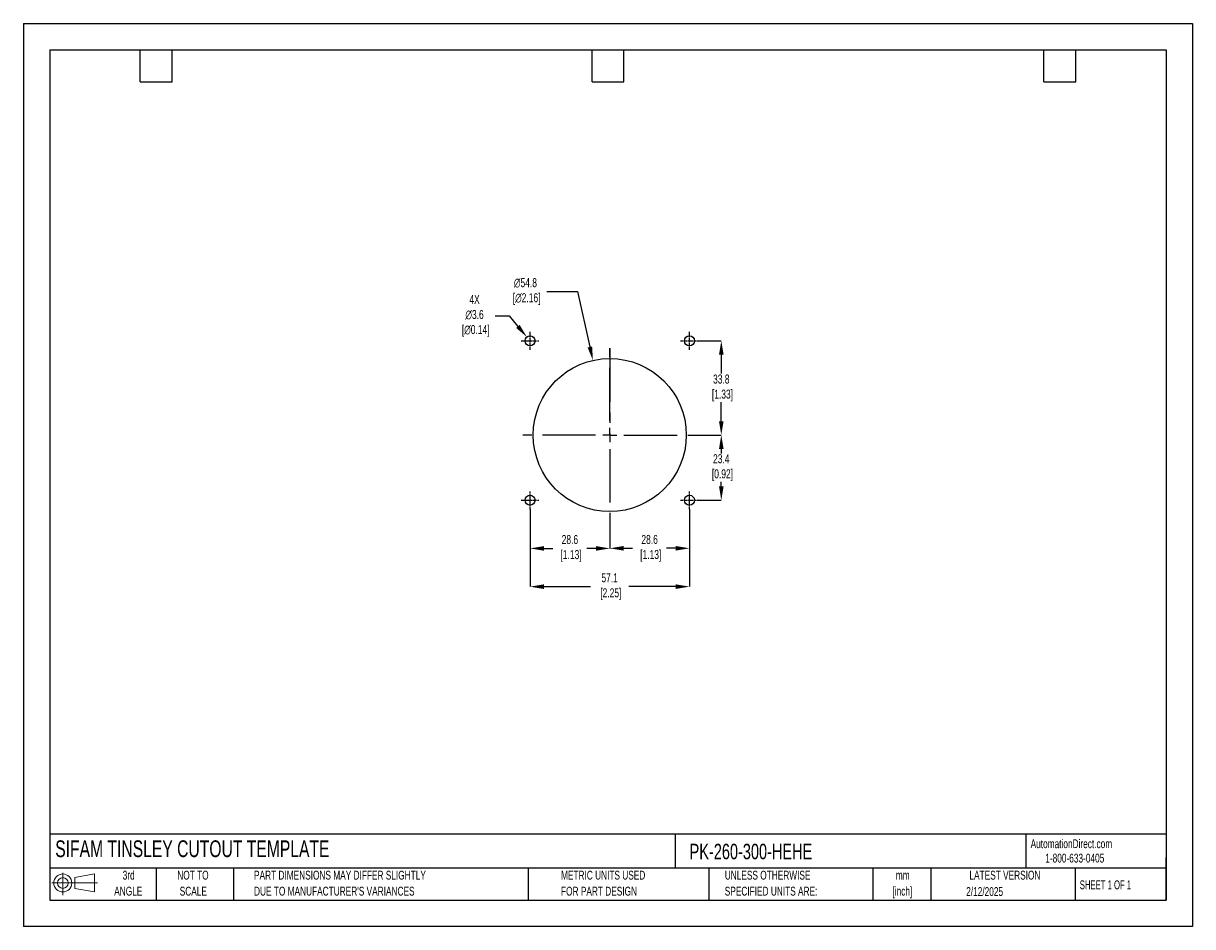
# Model space of a CAD drawing. Header units: millimetres. Extents: x 0 to 419, y 0 to 324.
import ezdxf

# ---------------------------------------------------------------- set-up
doc = ezdxf.new("R2010")
doc.units = ezdxf.units.MM
doc.header["$LTSCALE"] = 1.5
doc.header["$PDSIZE"] = -1
doc.linetypes.add('CENTERX2', pattern=[20.32, 12.7, -2.54, 2.54, -2.54])
for name, color, linetype in [('1', 7, 'Continuous'), ('CENTER', 40, 'CENTERX2'), ('SLD-DEFPOINTS', 7, 'Continuous')]:
    doc.layers.add(name, color=color, linetype=linetype)
doc.layers.add('DIMENSIONS', color=140, linetype='Continuous', lineweight=25)
doc.layers.add('TEXT', color=140, linetype='Continuous', lineweight=25)
doc.styles.add('SLDTEXTSTYLE0', font='TXT', dxfattribs={"width": 0.7})
doc.styles.add('SLDTEXTSTYLE1', font='TXT', dxfattribs={"width": 0.65})
doc.dimstyles.new('SLDDIMSTYLE0', dxfattribs={"dimtxt": 3.237012, "dimasz": 4.953, "dimexe": 0, "dimexo": 0.0625, "dimgap": 0.809253, "dimtad": 0, "dimtih": 1, "dimtoh": 1, "dimrnd": 1e-09, "dimzin": 12, "dimdsep": 46, "dimtxsty": 'SLDTEXTSTYLE0', "dimsah": 1, "dimcen": 0, "dimadec": 0, "dimazin": 3, "dimtfac": 1, "dimtofl": 0, "dimtmove": 0, "dimatfit": 3, "dimfxl": 0, "dimfrac": 2, "dimtolj": 1, "dimtzin": 12, "dimarcsym": 0})

# ---------------------------------------------------------------- blocks, each defined once
blk = doc.blocks.new('Block11')
at = {"color": 7, "linetype": 'Continuous', "lineweight": 18}
for p, q in [((0, 4.32), (16.31, 4.32)), ((3.88, 7.97), (3.88, 0)), ((8.22, 6.25), (15.26, 7.55)), ((8.22, 2.39), (8.22, 6.25)), ((15.26, 7.55), (15.26, 1.1)), ((8.22, 2.39), (15.26, 1.1))]:
    blk.add_line(p, q, dxfattribs=at)
for radius in [3.23, 1.93]:
    blk.add_circle((3.88, 4.32), radius, dxfattribs=at)
blk = doc.blocks.new('Block12')
at = {"layer": 'SLD-DEFPOINTS'}
blk.add_blockref('Block11', (0, 0), dxfattribs=at)
blk = doc.blocks.new('SW_NOTE_0_1')
at = {"layer": 'TEXT', "color": 0, "linetype": 'CENTERX2', "lineweight": 18, "char_height": 3.175, "attachment_point": 2, "style": 'SLDTEXTSTYLE0'}
for s, insert in [('mm', (4.27, 4.09)), ('[inch]', (4.14, -1.64))]:
    blk.add_mtext(s, dxfattribs=dict(at, insert=insert))
blk = doc.blocks.new('SW_NOTE_0_2')
at = {"layer": 'TEXT', "color": 0, "linetype": 'CENTERX2', "lineweight": 18, "char_height": 3.175, "attachment_point": 1, "style": 'SLDTEXTSTYLE0'}
for s, insert in [('UNLESS OTHERWISE', (0, 4.09)), ('SPECIFIED UNITS ARE:', (0, -1.64))]:
    blk.add_mtext(s, dxfattribs=dict(at, insert=insert))
blk = doc.blocks.new('SW_NOTE_0_3')
at = {"layer": 'TEXT', "color": 0, "linetype": 'CENTERX2', "lineweight": 18, "char_height": 3.175, "attachment_point": 1, "style": 'SLDTEXTSTYLE0'}
for s, insert in [('PART DIMENSIONS MAY DIFFER SLIGHTLY', (0, 4.09)), ("DUE TO MANUFACTURER'S VARIANCES", (0, -1.64))]:
    blk.add_mtext(s, dxfattribs=dict(at, insert=insert))
blk = doc.blocks.new('SW_NOTE_0_4')
at = {"layer": 'TEXT', "color": 0, "linetype": 'CENTERX2', "lineweight": 18, "char_height": 3.175, "attachment_point": 2, "style": 'SLDTEXTSTYLE0'}
for s, insert in [('NOT TO', (7.89, 4.09)), ('SCALE', (8.03, -1.64))]:
    blk.add_mtext(s, dxfattribs=dict(at, insert=insert))
blk = doc.blocks.new('SW_NOTE_0_5')
at = {"layer": 'TEXT', "color": 0, "linetype": 'CENTERX2', "lineweight": 18, "char_height": 3.175, "attachment_point": 2, "style": 'SLDTEXTSTYLE0'}
for s, insert in [('3rd', (3.47, 4.09)), ('ANGLE', (3.33, -1.64))]:
    blk.add_mtext(s, dxfattribs=dict(at, insert=insert))
blk = doc.blocks.new('SW_NOTE_0_6')
at = {"layer": 'TEXT', "color": 0, "linetype": 'CENTERX2', "lineweight": 18, "char_height": 3.175, "attachment_point": 1, "style": 'SLDTEXTSTYLE0'}
for s, insert in [('METRIC UNITS USED', (0, 4.09)), ('FOR PART DESIGN', (0, -1.64))]:
    blk.add_mtext(s, dxfattribs=dict(at, insert=insert))
blk = doc.blocks.new('SW_CENTERMARKSYMBOL_0')
at = {"layer": 'CENTER', "color": 0}
for p, q in [((0, 5.08), (0, 31.2)), ((-5.08, 0), (-31.2, 0)), ((0, 0), (-2.54, 0)), ((0, 0), (0, 2.54)), ((0, 0), (0, -2.54)), ((0, 0), (2.54, 0)), ((5.08, 0), (31.2, 0)), ((0, -5.08), (0, -31.2))]:
    blk.add_line(p, q, dxfattribs=at)
blk = doc.blocks.new('*D21')
at = {"layer": 'Defpoints', "color": 0}
for p in [(238.76, 149.69), (210.19, 145.06), (238.76, 135.64)]:
    blk.add_point(p, dxfattribs=at)
at = {"layer": 'DIMENSIONS', "color": 0, "lineweight": -2}
for p, q in [((238.76, 149.63), (238.76, 135.64)), ((210.19, 145), (210.19, 135.64)), ((215.14, 135.64), (218.38, 135.64)), ((233.81, 135.64), (230.57, 135.64))]:
    blk.add_line(p, q, dxfattribs=at)
at = {"layer": 'DIMENSIONS', "color": 0}
for points in [[(215.14, 136.47), (215.14, 134.82), (210.19, 135.64)], [(233.81, 136.47), (233.81, 134.82), (238.76, 135.64)]]:
    blk.add_solid(points, dxfattribs=at)
at = {"layer": 'DIMENSIONS', "color": 0, "insert": (224.47, 135.64), "char_height": 3.237, "attachment_point": 5, "style": 'SLDTEXTSTYLE0'}
blk.add_mtext('\\A1;28.6\\P [1.13]', dxfattribs=at)
blk = doc.blocks.new('*D22')
at = {"layer": 'Defpoints', "color": 0}
for p in [(181.61, 149.69), (238.76, 149.69), (238.76, 121.9)]:
    blk.add_point(p, dxfattribs=at)
at = {"layer": 'DIMENSIONS', "color": 0, "lineweight": -2}
for p, q in [((181.61, 149.63), (181.61, 121.9)), ((238.76, 149.63), (238.76, 121.9)), ((186.56, 121.9), (203.3, 121.9)), ((233.81, 121.9), (217, 121.9))]:
    blk.add_line(p, q, dxfattribs=at)
at = {"layer": 'DIMENSIONS', "color": 0}
for points in [[(186.56, 122.72), (186.56, 121.07), (181.61, 121.9)], [(233.81, 122.72), (233.81, 121.07), (238.76, 121.9)]]:
    blk.add_solid(points, dxfattribs=at)
at = {"layer": 'DIMENSIONS', "color": 0, "insert": (210.15, 121.9), "char_height": 3.237, "attachment_point": 5, "style": 'SLDTEXTSTYLE0'}
blk.add_mtext('\\A1;57.1\\P [2.25]', dxfattribs=at)
blk = doc.blocks.new('*D23')
at = {"layer": 'Defpoints', "color": 0}
for p in [(241.38, 176.25), (241.95, 152.88), (250.16, 152.88)]:
    blk.add_point(p, dxfattribs=at)
at = {"layer": 'DIMENSIONS', "color": 0, "lineweight": -2}
for p, q in [((241.44, 176.25), (250.16, 176.25)), ((250.16, 171.3), (250.16, 169.69)), ((250.16, 157.84), (250.16, 159.44)), ((242.01, 152.88), (250.16, 152.88))]:
    blk.add_line(p, q, dxfattribs=at)
at = {"layer": 'DIMENSIONS', "color": 0}
for points in [[(249.34, 171.3), (250.99, 171.3), (250.16, 176.25)], [(249.34, 157.84), (250.99, 157.84), (250.16, 152.88)]]:
    blk.add_solid(points, dxfattribs=at)
at = {"layer": 'DIMENSIONS', "color": 0, "insert": (250.16, 164.57), "char_height": 3.237, "attachment_point": 5, "style": 'SLDTEXTSTYLE0'}
blk.add_mtext('\\A1;23.4\\P [0.92]', dxfattribs=at)
blk = doc.blocks.new('*D24')
at = {"layer": 'Defpoints', "color": 0}
for p in [(241.95, 210.03), (241.38, 176.25), (250.16, 176.25)]:
    blk.add_point(p, dxfattribs=at)
at = {"layer": 'DIMENSIONS', "color": 0, "lineweight": -2}
for p, q in [((242.01, 210.03), (250.16, 210.03)), ((250.16, 205.08), (250.16, 198.27)), ((250.16, 181.21), (250.16, 188.02)), ((241.44, 176.25), (250.16, 176.25))]:
    blk.add_line(p, q, dxfattribs=at)
at = {"layer": 'DIMENSIONS', "color": 0}
for points in [[(249.34, 205.08), (250.99, 205.08), (250.16, 210.03)], [(249.34, 181.21), (250.99, 181.21), (250.16, 176.25)]]:
    blk.add_solid(points, dxfattribs=at)
at = {"layer": 'DIMENSIONS', "color": 0, "insert": (250.16, 193.14), "char_height": 3.237, "attachment_point": 5, "style": 'SLDTEXTSTYLE0'}
blk.add_mtext('\\A1;33.8\\P [1.33]', dxfattribs=at)
blk = doc.blocks.new('*D25')
at = {"layer": 'Defpoints', "color": 0}
for p in [(181.61, 149.69), (210.19, 145.06), (181.61, 135.61)]:
    blk.add_point(p, dxfattribs=at)
at = {"layer": 'DIMENSIONS', "color": 0, "lineweight": -2}
for p, q in [((181.61, 149.63), (181.61, 135.61)), ((210.19, 145), (210.19, 135.61)), ((186.56, 135.61), (189.8, 135.61)), ((205.23, 135.61), (201.99, 135.61))]:
    blk.add_line(p, q, dxfattribs=at)
at = {"layer": 'DIMENSIONS', "color": 0}
for points in [[(186.56, 136.43), (186.56, 134.78), (181.61, 135.61)], [(205.23, 136.43), (205.23, 134.78), (210.19, 135.61)]]:
    blk.add_solid(points, dxfattribs=at)
at = {"layer": 'DIMENSIONS', "color": 0, "insert": (195.9, 135.61), "char_height": 3.237, "attachment_point": 5, "style": 'SLDTEXTSTYLE0'}
blk.add_mtext('\\A1;28.6\\P [1.13]', dxfattribs=at)
blk = doc.blocks.new('*D26')
at = {"layer": 'Defpoints', "color": 0}
for p in [(204.15, 203.01), (216.22, 149.5)]:
    blk.add_point(p, dxfattribs=at)
at = {"layer": 'DIMENSIONS', "color": 0, "lineweight": -2}
for p, q in [((187.58, 227.7), (198.57, 227.7)), ((198.57, 227.7), (203.06, 207.84))]:
    blk.add_line(p, q, dxfattribs=at)
at = {"layer": 'DIMENSIONS', "color": 0}
blk.add_solid([(203.86, 208.02), (202.25, 207.66), (204.15, 203.01)], dxfattribs=at)
at = {"layer": 'DIMENSIONS', "color": 0, "insert": (179.97, 227.7), "char_height": 3.237, "attachment_point": 5, "style": 'SLDTEXTSTYLE0'}
blk.add_mtext('\\A1;∅54.8\\P [∅2.16]', dxfattribs=at)
blk = doc.blocks.new('*D27')
at = {"layer": 'Defpoints', "color": 0}
for p in [(180.47, 211.4), (182.76, 208.67)]:
    blk.add_point(p, dxfattribs=at)
at = {"layer": 'DIMENSIONS', "color": 0, "lineweight": -2}
for p, q in [((169.14, 218.98), (174.09, 218.98)), ((174.09, 218.98), (177.28, 215.19))]:
    blk.add_line(p, q, dxfattribs=at)
at = {"layer": 'DIMENSIONS', "color": 0}
blk.add_solid([(177.91, 215.72), (176.65, 214.66), (180.47, 211.4)], dxfattribs=at)
at = {"layer": 'DIMENSIONS', "color": 0, "insert": (161.72, 218.98), "char_height": 3.237, "attachment_point": 5, "style": 'SLDTEXTSTYLE0'}
blk.add_mtext('\\A1;4X\\P∅3.6\\P [∅0.14]', dxfattribs=at)

msp = doc.modelspace()

# ---------------------------------------------------------------- linework, layer by layer
at = {"color": 7, "linetype": 'Continuous'}
for p, q in [((0, 323.85), (0, 0)), ((0, 323.85), (419.1, 323.85)), ((419.1, 323.85), (419.1, 0)), ((419.1, 0), (0, 0))]:
    msp.add_line(p, q, dxfattribs=at)
at = {"layer": '1', "color": 1, "linetype": 'Continuous'}
for centre, radius in [((181.61, 210.03), 1.78), ((238.76, 210.03), 1.78), ((210.19, 176.25), 27.43), ((181.61, 152.88), 1.78), ((238.76, 152.88), 1.78)]:
    msp.add_circle(centre, radius, dxfattribs=at)
at = {"layer": 'CENTER', "ltscale": 0.05}
for p, q in [((178.42, 210.03), (184.8, 210.03)), ((181.61, 206.84), (181.61, 213.22)), ((235.57, 210.03), (241.95, 210.03)), ((238.76, 206.84), (238.76, 213.22)), ((181.61, 149.69), (181.61, 156.07)), ((238.76, 149.69), (238.76, 156.07)), ((178.42, 152.88), (184.8, 152.88)), ((235.57, 152.88), (241.95, 152.88))]:
    msp.add_line(p, q, dxfattribs=at)
at = {"layer": 'CENTER'}
msp.add_line((210.19, 207.25), (210.19, 176.25), dxfattribs=at)
at = {"layer": 'TEXT'}
for p, q in [((9.52, 314.32), (409.57, 314.32)), ((9.52, 314.32), (9.52, 9.52)), ((41.91, 302.89), (41.91, 314.32)), ((53.34, 302.89), (53.34, 314.32)), ((203.83, 302.89), (203.83, 314.32)), ((215.26, 302.89), (215.26, 314.32)), ((365.76, 302.89), (365.76, 314.32)), ((377.19, 302.89), (377.19, 314.32)), ((409.57, 314.32), (409.57, 9.52)), ((41.91, 302.89), (53.34, 302.89)), ((203.83, 302.89), (215.26, 302.89)), ((365.76, 302.89), (377.19, 302.89)), ((409.57, 33.19), (9.52, 33.19)), ((233.64, 33.19), (233.64, 20.95)), ((359.36, 33.19), (359.36, 20.95)), ((409.57, 9.52), (409.57, 24.77)), ((409.57, 20.95), (9.52, 20.95)), ((47.62, 20.95), (47.62, 9.52)), ((75.32, 20.95), (75.32, 9.52)), ((180.97, 20.95), (180.97, 9.52)), ((245.67, 20.95), (245.67, 9.52)), ((304.54, 20.95), (304.54, 9.52)), ((325.22, 20.95), (325.22, 9.52)), ((377.02, 20.95), (377.02, 9.52)), ((9.52, 9.52), (409.57, 9.52))]:
    msp.add_line(p, q, dxfattribs=at)

# ---------------------------------------------------------------- block references
at = {"layer": 'CENTER'}
msp.add_blockref('SW_CENTERMARKSYMBOL_0', (210.19, 176.25), dxfattribs=at)
at = {"layer": 'SLD-DEFPOINTS'}
msp.add_blockref('Block12', (10.26, 11.33), dxfattribs=at)
at = {"layer": 'TEXT', "linetype": 'CENTERX2', "lineweight": 18}
for name, p in [('SW_NOTE_0_5', (34.27, 15.95)), ('SW_NOTE_0_4', (52.89, 15.95)), ('SW_NOTE_0_3', (82.68, 15.95)), ('SW_NOTE_0_6', (192.72, 15.95)), ('SW_NOTE_0_2', (251.41, 15.95)), ('SW_NOTE_0_1', (310.93, 15.95))]:
    msp.add_blockref(name, p, dxfattribs=at)

# ---------------------------------------------------------------- texts
at = {"layer": 'TEXT', "linetype": 'CENTERX2', "lineweight": 25, "attachment_point": 1, "style": 'SLDTEXTSTYLE0'}
for s, insert, char_height in [('SIFAM TINSLEY CUTOUT TEMPLATE', (11.42, 30.93), 6), ('PK-260-300-HEHE', (238.81, 29.71), 5.5562)]:
    msp.add_mtext(s, dxfattribs=dict(at, insert=insert, char_height=char_height))
at = {"layer": 'TEXT', "linetype": 'CENTERX2', "lineweight": 18, "char_height": 3.175}
for s, insert, attachment_point, style in [('AutomationDirect.com', (361.04, 31.31), 1, 'SLDTEXTSTYLE0'), ('1-800-633-0405', (366.29, 26.16), 1, 'SLDTEXTSTYLE0'), ('LATEST VERSION', (351.83, 20.05), 2, 'SLDTEXTSTYLE0'), ('2/12/2025', (344.55, 14.16), 2, 'SLDTEXTSTYLE0'), ('SHEET 1 OF 1', (378.66, 16.58), 1, 'SLDTEXTSTYLE1')]:
    msp.add_mtext(s, dxfattribs=dict(at, insert=insert, attachment_point=attachment_point, style=style))

# ---------------------------------------------------------------- dimensions: what is measured, and where the dimension line sits
at = {"layer": 'DIMENSIONS'}
dim = msp.add_diameter_dim_2p(p1=(216.2223, 149.5016), p2=(204.1483, 203.0062), text='<>\\P[]', dimstyle='SLDDIMSTYLE0', override={"dimdec": 1}, dxfattribs=at)
dim.commit()
dim.dimension.update_dxf_attribs({"geometry": '*D26', "text_midpoint": (179.9726, 227.704), "dimtype": 163})
dim = msp.add_diameter_dim_2p(p1=(182.76, 208.67), p2=(180.47, 211.4), text='4X\\P<>\\P[]', dimstyle='SLDDIMSTYLE0', override={"dimdec": 1}, dxfattribs=at)
dim.commit()
dim.dimension.update_dxf_attribs({"geometry": '*D27', "text_midpoint": (161.72, 218.98)})
for base, p1, p2, picture, middle in [((250.16, 176.25), (241.95, 210.03), (241.38, 176.25), '*D24', (250.16, 193.14)), ((250.16, 152.88), (241.38, 176.25), (241.95, 152.88), '*D23', (250.16, 164.57))]:
    dim = msp.add_linear_dim(base=base, p1=p1, p2=p2, angle=90, text='<>\\P[]', dimstyle='SLDDIMSTYLE0', override={"dimdec": 1}, dxfattribs=at)
    dim.commit()
    dim.dimension.update_dxf_attribs({"geometry": picture, "text_midpoint": middle})
dim = msp.add_linear_dim(base=(238.76030829, 121.89690115), p1=(181.61030829, 149.69382472), p2=(238.76030829, 149.69382472), text='<>\\P[]', dimstyle='SLDDIMSTYLE0', override={"dimdec": 1}, dxfattribs=at)
dim.commit()
dim.dimension.update_dxf_attribs({"geometry": '*D22', "text_midpoint": (210.14810518, 121.89690115), "dimtype": 160})
for base, p2, picture, middle in [((181.61, 135.61), (181.61, 149.69), '*D25', (195.9, 135.61)), ((238.76, 135.64), (238.76, 149.69), '*D21', (224.47, 135.64))]:
    dim = msp.add_linear_dim(base=base, p1=(210.19, 145.06), p2=p2, text='<>\\P[]', dimstyle='SLDDIMSTYLE0', override={"dimdec": 1}, dxfattribs=at)
    dim.commit()
    dim.dimension.update_dxf_attribs({"geometry": picture, "text_midpoint": middle})

doc.saveas('drawing.dxf')
